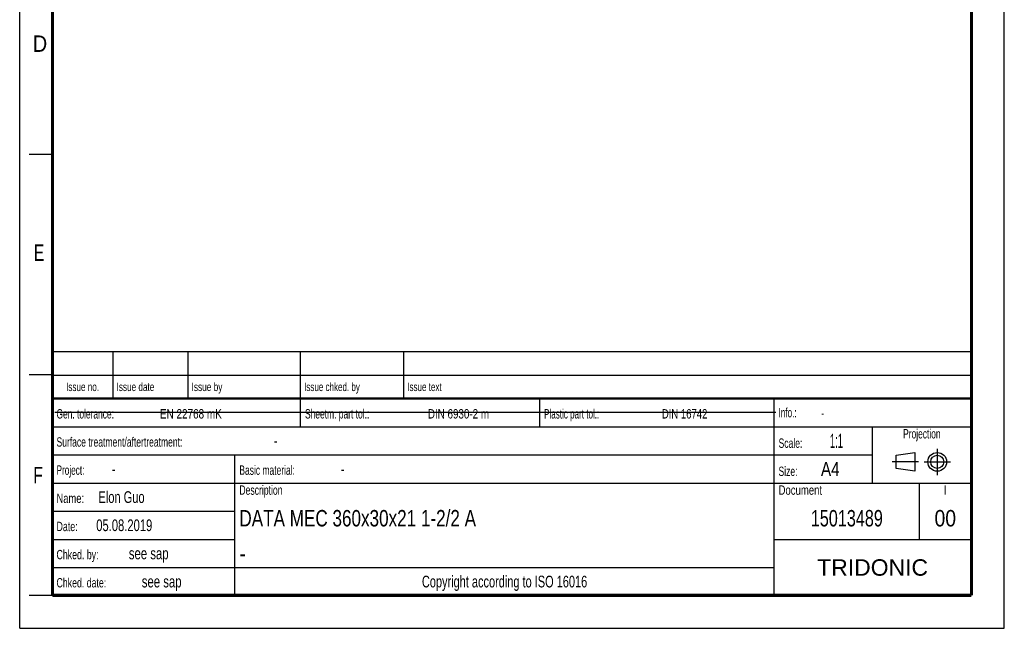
# Model space of a CAD drawing. Header units: millimetres. Extents: x 0 to 210, y 0 to 297.
# Tile 1 of 4: x 0 to 210, y 0 to 130. Entities that reach past the tile are written whole.
import ezdxf
from ezdxf.enums import TextEntityAlignment as Align

# ---------------------------------------------------------------- set-up
doc = ezdxf.new("R2010")
doc.units = ezdxf.units.MM
doc.header["$LTSCALE"] = 19.36
doc.linetypes.add('CENTER', pattern=[0.6, 0.375, -0.075, 0.075, -0.075])
doc.layers.get('0').update_dxf_attribs({"linetype": 'CONTINUOUS'})
doc.layers.add('DEFAULT_1', color=7, linetype='CENTER')
doc.layers.add('Z_NOTICE', color=7, linetype='CONTINUOUS')
doc.styles.get("Standard").update_dxf_attribs({"font": 'txt', "width": 0.7})
doc.styles.add('TEXTSTYLE_2', font='txt', dxfattribs={"width": 0.75})
doc.styles.add('TEXTSTYLE_5', font='arial.ttf')

# ---------------------------------------------------------------- blocks, each defined once
blk = doc.blocks.new('PROJEKTIONSMETHODE_BL0', base_point=(192.31, 35.47))
at = {"color": 2, "linetype": 'CONTINUOUS'}
for p, q in [((186.91, 36.87), (190.91, 37.47)), ((186.91, 34.07), (186.91, 36.87)), ((190.91, 37.47), (190.91, 33.47)), ((190.91, 33.47), (186.91, 34.07))]:
    blk.add_line(p, q, dxfattribs=at)
for radius in [2, 1.4]:
    blk.add_circle((195.71, 35.47), radius, dxfattribs=at)
at = {"layer": 'DEFAULT_1', "color": 2, "linetype": 'CENTER'}
for p, q in [((195.71, 38.27), (195.71, 32.67)), ((191.71, 35.47), (186.11, 35.47)), ((192.91, 35.47), (198.5, 35.47))]:
    blk.add_line(p, q, dxfattribs=at)

msp = doc.modelspace()

# ---------------------------------------------------------------- linework, layer by layer
at = {"color": 2, "linetype": 'CONTINUOUS'}
for p, q in [((0, 0), (0, 297)), ((210, 0), (210, 297)), ((7, 101), (2, 101)), ((6.91362, 48.96015), (6.91362, 58.96015)), ((6.91362, 58.96015), (202.91362, 58.96015)), ((19.91362, 48.96015), (19.91362, 58.96015)), ((35.91362, 48.96015), (35.91362, 58.96015)), ((59.91362, 48.96015), (59.91362, 58.96015)), ((81.91362, 48.96015), (81.91362, 58.96015)), ((202.91362, 48.96015), (202.91362, 58.96015)), ((7, 54), (2, 54)), ((6.91362, 53.96015), (202.91362, 53.96015)), ((6.91355, 6.96013), (6.91355, 48.96013)), ((6.91355, 48.96013), (202.91355, 48.96013)), ((6.91362, 48.96015), (202.91362, 48.96015)), ((59.91355, 42.96013), (59.91355, 48.96013)), ((110.91355, 42.96013), (110.91355, 48.96013)), ((160.91355, 6.96013), (160.91355, 48.96013)), ((202.91355, 6.96013), (202.91355, 48.96013)), ((6.91355, 42.96013), (202.91355, 42.96013)), ((181.91355, 30.96013), (181.91355, 42.96013)), ((6.91355, 36.96013), (181.91355, 36.96013)), ((45.91355, 6.96013), (45.91355, 36.96013)), ((6.91355, 30.96013), (202.91355, 30.96013)), ((191.91355, 18.96013), (191.91355, 30.96013)), ((6.91355, 24.96013), (45.91355, 24.96013)), ((6.91355, 18.96013), (45.91355, 18.96013)), ((160.91355, 18.96013), (202.91355, 18.96013)), ((6.91355, 12.96013), (160.91355, 12.96013)), ((7, 7), (2, 7)), ((6.91355, 6.96013), (202.91355, 6.96013)), ((0, 0), (210, 0))]:
    msp.add_line(p, q, dxfattribs=at)
at = {"color": 7, "linetype": 'CONTINUOUS'}
msp.add_line((7.46812, 46.04239), (161.26812, 46.04239), dxfattribs=at)
for points, const_width in [([(7, 7), (7, 290)], 0.7), ([(203, 7), (203, 290)], 0.7), ([(7, 49), (203, 49)], 0.5), ([(7, 7), (203, 7)], 0.7)]:
    msp.add_lwpolyline(points, dxfattribs=dict(at, const_width=const_width))

# ---------------------------------------------------------------- block references
at = {"color": 2, "linetype": 'CONTINUOUS'}
msp.add_blockref('PROJEKTIONSMETHODE_BL0', (192.30508, 35.46975), dxfattribs=at)

# ---------------------------------------------------------------- texts
at = {"color": 5, "linetype": 'CONTINUOUS', "style": 'TEXTSTYLE_2'}
for s, width, p in [('D', 0.904762, (2.80729, 122.85717)), ('E', 0.714286, (3.00245, 78.30247)), ('F', 0.714286, (2.92219, 30.89704))]:
    msp.add_text(s, height=3.5, dxfattribs=dict(at, width=width)).set_placement(p)
at = {"layer": 'Z_NOTICE', "color": 5, "linetype": 'CONTINUOUS', "style": 'TEXTSTYLE_2'}
for s, height, width, p in [('Issue date ', 1.8, 0.725108, (20.66362, 50.56015)), ('Issue by ', 1.8, 0.732804, (36.66362, 50.56015)), ('Issue chked. by', 1.8, 0.711111, (60.66362, 50.56015)), ('Issue text ', 1.8, 0.712121, (82.66362, 50.56015)), ('Gen. tolerance:', 2, 0.669841, (7.85105, 44.71013)), ('EN 22768 mK', 2, 0.792208, (29.91057, 44.71013)), ('Sheetm. part tol.:', 2, 0.67328, (60.85105, 44.71013)), ('DIN 6930-2 m', 2, 0.78373, (87.05343, 44.71013)), ('Plastic part tol.:', 2, 0.642857, (111.85105, 44.71013)), ('DIN 16742', 2, 0.759259, (136.95819, 44.71013)), ('Info.: ', 2, 0.64966, (161.85105, 44.96013)), ('Surface treatment/aftertreatment: ', 2, 0.681373, (7.85105, 38.71013)), ('Scale:  ', 2, 0.684524, (161.85105, 38.46013)), ('1:1', 3, 0.5, (172.80343, 38.46013)), ('-', 2.5, 0.714286, (54.18438, 38.71013)), ('Project: ', 2, 0.656085, (7.85105, 32.71013)), ('-', 2.5, 0.714286, (19.66057, 32.71013)), ('Basic material: ', 2, 0.675595, (46.85105, 32.71013)), ('-', 2.5, 0.714286, (68.47009, 32.71013)), ('Size: ', 2, 0.678571, (161.85105, 32.46013)), (' A4', 3, 0.809524, (169.9939, 32.46013)), ('Elon Guo', 2.5, 0.705357, (16.80343, 26.71013)), ('Description', 2, 0.688312, (46.85105, 28.46013)), ('Document', 2, 0.761905, (161.85105, 28.46013)), ('Name: ', 2, 0.746032, (7.85105, 26.71013)), ('05.08.2019', 2.5, 0.714286, (16.32724, 20.71013)), ('Date: ', 2, 0.706349, (7.85105, 20.71013)), ('Chked. by: ', 2, 0.701299, (7.85105, 14.71013)), ('see sap', 2.5, 0.72449, (23.27962, 14.71013)), ('Chked. date: ', 2, 0.699634, (7.85105, 8.71013)), ('see sap', 2.5, 0.72449, (26.04152, 8.71013))]:
    msp.add_text(s, height=height, dxfattribs=dict(at, width=width)).set_placement(p)
for s, height, width, p in [('Issue no.', 1.8, 0.719577, (13.41362, 50.56015)), ('Projection', 2, 0.671429, (192.41355, 40.46013)), ('I', 2, 0.833333, (197.41355, 28.46013)), ('Copyright according to ISO 16016', 2.5, 0.700149, (103.41355, 8.71013))]:
    msp.add_text(s, height=height, dxfattribs=dict(at, width=width)).set_placement(p, align=Align.CENTER)
at = {"layer": 'Z_NOTICE', "color": 5, "linetype": 'CONTINUOUS', "width": 0.714286}
msp.add_text('-', height=1.8, dxfattribs=at).set_placement((170.94628, 44.96013))
at = {"layer": 'Z_NOTICE', "color": 7, "linetype": 'CONTINUOUS', "style": 'TEXTSTYLE_2'}
for s, width, p in [('DATA MEC 360x30x21 1-2/2 A', 0.779304, (46.85105, 21.71013)), ('-', 0.904762, (46.85105, 14.21013))]:
    msp.add_text(s, height=3.5, dxfattribs=dict(at, width=width)).set_placement(p)
for s, width, p in [('15013489', 0.738095, (176.41355, 21.71013)), ('00', 0.880952, (197.41355, 21.71013))]:
    msp.add_text(s, height=3.5, dxfattribs=dict(at, width=width)).set_placement(p, align=Align.CENTER)
at = {"layer": 'Z_NOTICE', "color": 5, "linetype": 'CONTINUOUS', "style": 'TEXTSTYLE_5'}
msp.add_text('TRIDONIC', height=3.5, dxfattribs=at).set_placement((181.91355, 11.21013), align=Align.CENTER)

doc.saveas('drawing.dxf')
